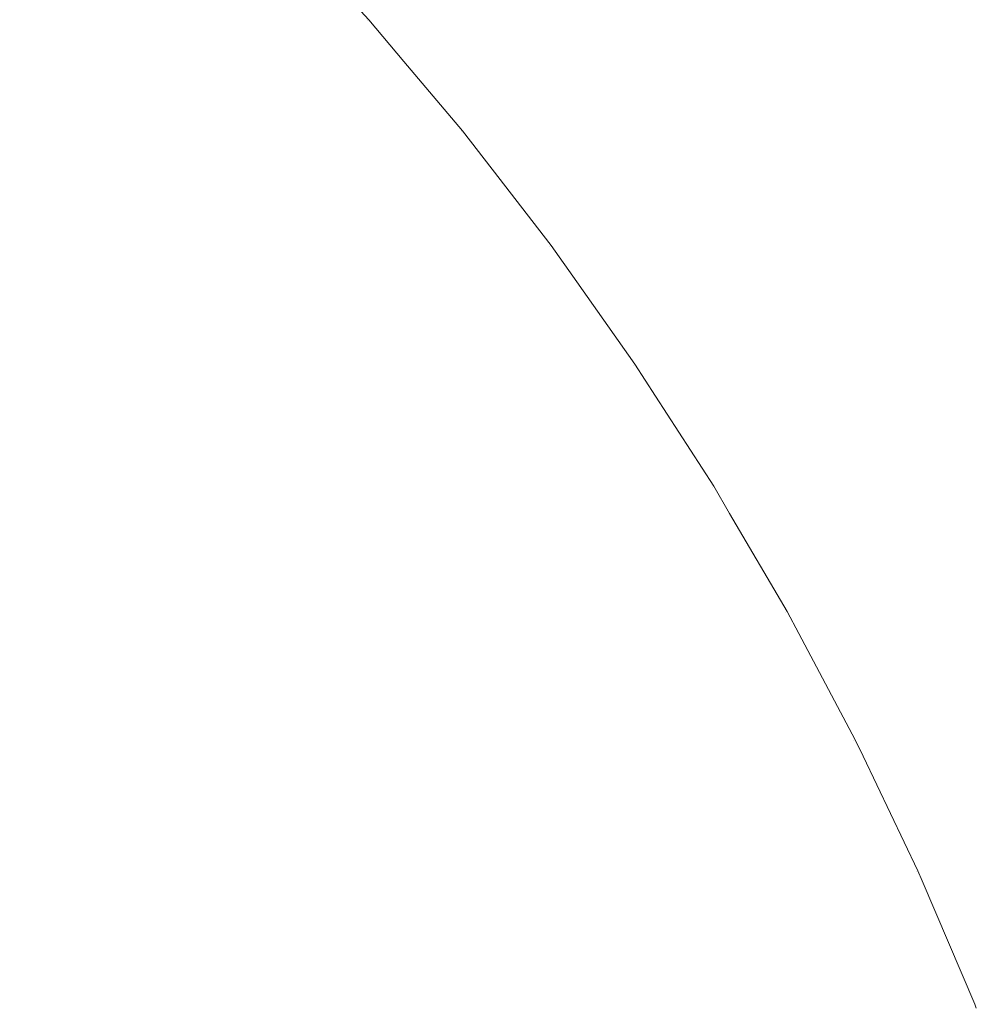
# Model space of a CAD drawing. Header units: centimetres. Extents: x -26 to 27.3, y -23.4 to -21.6.
# Tile 203 of 206: x 27.2742 to 27.3022, y -21.6226 to -21.5938. Entities that reach past the tile are written whole.
import ezdxf

# ---------------------------------------------------------------- set-up
doc = ezdxf.new("R2010")
doc.units = ezdxf.units.CM
doc.header["$LTSCALE"] = 2.54
doc.layers.add('Lucido design-1', color=7, linetype='Continuous')

# ---------------------------------------------------------------- blocks, each defined once
blk = doc.blocks.new('Gruppo-4-1')
at = {"color": 7, "linetype": 'Continuous', "lineweight": 9}
for points, invisible_edges in [([(27.274988, -21.591405, -9.450335), (27.277836, -21.594253, -9.450335), (27.278729, -21.593396, -9.45432), (27.275845, -21.590512, -9.45432)], 15), ([(27.275627, -21.590739, -10.110736), (27.278502, -21.593614, -10.110736), (27.277588, -21.59449, -10.114657), (27.274751, -21.591653, -10.114657)], 15), ([(27.281288, -21.590944, -10.090484), (27.284149, -21.594059, -10.090484), (27.283821, -21.594348, -10.094598), (27.280973, -21.591246, -10.094598)], 15), ([(27.281082, -21.591142, -9.470635), (27.283935, -21.594248, -9.470635), (27.284224, -21.593993, -9.474771), (27.28136, -21.590875, -9.474771)], 15), ([(27.28148, -21.59076, -10.086352), (27.284349, -21.593883, -10.086352), (27.284149, -21.594059, -10.090484), (27.281288, -21.590944, -10.090484)], 15), ([(27.28136, -21.590875, -9.474771), (27.284224, -21.593993, -9.474771), (27.284385, -21.593852, -9.478917), (27.281514, -21.590727, -9.478917)], 15), ([(27.282746, -21.591997, -10.081992), (27.28442, -21.593821, -10.081992), (27.284349, -21.593883, -10.086352), (27.28148, -21.59076, -10.086352)], 14), ([(27.281514, -21.590727, -9.478917), (27.284385, -21.593852, -9.478917), (27.28442, -21.593821, -9.481992), (27.282746, -21.591997, -9.481992)], 11), ([(27.280973, -21.591246, -10.094598), (27.283821, -21.594348, -10.094598), (27.283367, -21.594748, -10.098688), (27.280535, -21.591665, -10.098688)], 15), ([(27.280679, -21.591528, -9.466514), (27.283516, -21.594617, -9.466514), (27.283935, -21.594248, -9.470635), (27.281082, -21.591142, -9.470635)], 15), ([(27.274016, -21.592419, -9.446402), (27.276822, -21.595225, -9.446402), (27.277836, -21.594253, -9.450335), (27.274988, -21.591405, -9.450335)], 15), ([(27.280152, -21.592033, -9.462417), (27.282968, -21.595099, -9.462417), (27.283516, -21.594617, -9.466514), (27.280679, -21.591528, -9.466514)], 15), ([(27.274751, -21.591653, -10.114657), (27.277588, -21.59449, -10.114657), (27.27656, -21.595475, -10.118519), (27.273766, -21.592681, -10.118519)], 15), ([(27.280535, -21.591665, -10.098688), (27.283367, -21.594748, -10.098688), (27.282786, -21.595259, -10.102745), (27.279977, -21.592201, -10.102745)], 15), ([(27.279502, -21.592656, -9.45835), (27.282292, -21.595693, -9.45835), (27.282968, -21.595099, -9.462417), (27.280152, -21.592033, -9.462417)], 15), ([(27.279977, -21.592201, -10.102745), (27.282786, -21.595259, -10.102745), (27.282081, -21.59588, -10.106763), (27.279298, -21.592851, -10.106763)], 15), ([(27.273766, -21.592681, -10.118519), (27.27656, -21.595475, -10.118519), (27.275419, -21.596569, -10.122315), (27.272672, -21.593822, -10.122315)], 15), ([(27.272931, -21.593552, -9.442527), (27.275689, -21.59631, -9.442527), (27.276822, -21.595225, -9.446402), (27.274016, -21.592419, -9.446402)], 15), ([(27.278729, -21.593396, -9.45432), (27.281489, -21.5964, -9.45432), (27.282292, -21.595693, -9.45835), (27.279502, -21.592656, -9.45835)], 15), ([(27.279298, -21.592851, -10.106763), (27.282081, -21.59588, -10.106763), (27.281252, -21.596609, -10.110736), (27.278502, -21.593614, -10.110736)], 15), ([(27.271732, -21.594802, -9.438717), (27.274439, -21.597509, -9.438717), (27.275689, -21.59631, -9.442527), (27.272931, -21.593552, -9.442527)], 15), ([(27.277836, -21.594253, -9.450335), (27.28056, -21.597218, -9.450335), (27.281489, -21.5964, -9.45432), (27.278729, -21.593396, -9.45432)], 15), ([(27.272672, -21.593822, -10.122315), (27.275419, -21.596569, -10.122315), (27.274167, -21.597769, -10.126041), (27.271472, -21.595074, -10.126041)], 15), ([(27.278502, -21.593614, -10.110736), (27.281252, -21.596609, -10.110736), (27.280302, -21.597445, -10.114657), (27.277588, -21.59449, -10.114657)], 15), ([(27.284349, -21.593883, -10.086352), (27.28442, -21.593821, -10.081992), (27.285449, -21.595041, -10.081992)], 9), ([(27.285449, -21.595041, -9.481992), (27.28442, -21.593821, -9.481992), (27.284385, -21.593852, -9.478917)], 10), ([(27.28442, -21.593821, -9.481992), (27.285449, -21.595041, -9.481992), (27.285449, -21.595041, -10.081992), (27.28442, -21.593821, -10.081992)], 10), ([(27.284149, -21.594059, -10.090484), (27.286876, -21.597293, -10.090484), (27.286536, -21.597567, -10.094598), (27.283821, -21.594348, -10.094598)], 15), ([(27.283935, -21.594248, -9.470635), (27.286653, -21.597472, -9.470635), (27.286954, -21.59723, -9.474771), (27.284224, -21.593993, -9.474771)], 15), ([(27.284349, -21.593883, -10.086352), (27.287083, -21.597126, -10.086352), (27.286876, -21.597293, -10.090484), (27.284149, -21.594059, -10.090484)], 15), ([(27.284224, -21.593993, -9.474771), (27.286954, -21.59723, -9.474771), (27.28712, -21.597096, -9.478917), (27.284385, -21.593852, -9.478917)], 15), ([(27.285449, -21.595041, -10.081992), (27.287157, -21.597066, -10.081992), (27.287083, -21.597126, -10.086352), (27.284349, -21.593883, -10.086352)], 14), ([(27.284385, -21.593852, -9.478917), (27.28712, -21.597096, -9.478917), (27.287157, -21.597066, -9.481992), (27.285449, -21.595041, -9.481992)], 11), ([(27.276822, -21.595225, -9.446402), (27.279505, -21.598146, -9.446402), (27.28056, -21.597218, -9.450335), (27.277836, -21.594253, -9.450335)], 15), ([(27.283821, -21.594348, -10.094598), (27.286536, -21.597567, -10.094598), (27.286065, -21.597948, -10.098688), (27.283367, -21.594748, -10.098688)], 15), ([(27.283516, -21.594617, -9.466514), (27.286219, -21.597823, -9.466514), (27.286653, -21.597472, -9.470635), (27.283935, -21.594248, -9.470635)], 15), ([(27.277588, -21.59449, -10.114657), (27.280302, -21.597445, -10.114657), (27.279233, -21.598386, -10.118519), (27.27656, -21.595475, -10.118519)], 15), ([(27.282968, -21.595099, -9.462417), (27.285651, -21.598281, -9.462417), (27.286219, -21.597823, -9.466514), (27.283516, -21.594617, -9.466514)], 15), ([(27.270424, -21.596168, -9.43498), (27.273073, -21.598817, -9.43498), (27.274439, -21.597509, -9.438717), (27.271732, -21.594802, -9.438717)], 15), ([(27.283367, -21.594748, -10.098688), (27.286065, -21.597948, -10.098688), (27.285463, -21.598434, -10.102745), (27.282786, -21.595259, -10.102745)], 15), ([(27.275689, -21.59631, -9.442527), (27.278327, -21.599183, -9.442527), (27.279505, -21.598146, -9.446402), (27.276822, -21.595225, -9.446402)], 15), ([(27.282786, -21.595259, -10.102745), (27.285463, -21.598434, -10.102745), (27.284732, -21.599024, -10.106763), (27.282081, -21.59588, -10.106763)], 15), ([(27.282292, -21.595693, -9.45835), (27.284951, -21.598847, -9.45835), (27.285651, -21.598281, -9.462417), (27.282968, -21.595099, -9.462417)], 15), ([(27.287157, -21.597066, -10.081992), (27.285449, -21.595041, -10.081992), (27.285449, -21.595041, -9.481992), (27.287157, -21.597066, -9.481992)], 10), ([(27.27656, -21.595475, -10.118519), (27.279233, -21.598386, -10.118519), (27.278047, -21.59943, -10.122315), (27.275419, -21.596569, -10.122315)], 15), ([(27.281489, -21.5964, -9.45432), (27.284118, -21.599519, -9.45432), (27.284951, -21.598847, -9.45835), (27.282292, -21.595693, -9.45835)], 15), ([(27.282081, -21.59588, -10.106763), (27.284732, -21.599024, -10.106763), (27.283873, -21.599717, -10.110736), (27.281252, -21.596609, -10.110736)], 15), ([(27.274439, -21.597509, -9.438717), (27.277027, -21.600327, -9.438717), (27.278327, -21.599183, -9.442527), (27.275689, -21.59631, -9.442527)], 15), ([(27.28056, -21.597218, -9.450335), (27.283155, -21.600297, -9.450335), (27.284118, -21.599519, -9.45432), (27.281489, -21.5964, -9.45432)], 15), ([(27.275419, -21.596569, -10.122315), (27.278047, -21.59943, -10.122315), (27.276745, -21.600575, -10.126041), (27.274167, -21.597769, -10.126041)], 15), ([(27.281252, -21.596609, -10.110736), (27.283873, -21.599717, -10.110736), (27.282889, -21.600512, -10.114657), (27.280302, -21.597445, -10.114657)], 15), ([(27.279505, -21.598146, -9.446402), (27.282062, -21.601179, -9.446402), (27.283155, -21.600297, -9.450335), (27.28056, -21.597218, -9.450335)], 15), ([(27.286876, -21.597293, -10.090484), (27.289462, -21.600639, -10.090484), (27.289111, -21.600899, -10.094598), (27.286536, -21.597567, -10.094598)], 15), ([(27.286653, -21.597472, -9.470635), (27.289233, -21.600809, -9.470635), (27.289543, -21.60058, -9.474771), (27.286954, -21.59723, -9.474771)], 15), ([(27.287083, -21.597126, -10.086352), (27.289676, -21.600481, -10.086352), (27.289462, -21.600639, -10.090484), (27.286876, -21.597293, -10.090484)], 15), ([(27.286954, -21.59723, -9.474771), (27.289543, -21.60058, -9.474771), (27.289715, -21.600453, -9.478917), (27.28712, -21.597096, -9.478917)], 15), ([(27.287083, -21.597126, -10.086352), (27.287157, -21.597066, -10.081992), (27.288024, -21.598188, -10.081992)], 9), ([(27.288024, -21.598188, -10.081992), (27.289753, -21.600425, -10.081992), (27.289676, -21.600481, -10.086352), (27.287083, -21.597126, -10.086352)], 14), ([(27.288024, -21.598188, -9.481992), (27.287157, -21.597066, -9.481992), (27.28712, -21.597096, -9.478917)], 10), ([(27.28712, -21.597096, -9.478917), (27.289715, -21.600453, -9.478917), (27.289753, -21.600425, -9.481992), (27.288024, -21.598188, -9.481992)], 11), ([(27.287157, -21.597066, -9.481992), (27.288024, -21.598188, -9.481992), (27.288024, -21.598188, -10.081992), (27.287157, -21.597066, -10.081992)], 10), ([(27.273073, -21.598817, -9.43498), (27.275608, -21.601577, -9.43498), (27.277027, -21.600327, -9.438717), (27.274439, -21.597509, -9.438717)], 15), ([(27.280302, -21.597445, -10.114657), (27.282889, -21.600512, -10.114657), (27.28178, -21.601407, -10.118519), (27.279233, -21.598386, -10.118519)], 15), ([(27.286536, -21.597567, -10.094598), (27.289111, -21.600899, -10.094598), (27.288624, -21.601259, -10.098688), (27.286065, -21.597948, -10.098688)], 15), ([(27.286219, -21.597823, -9.466514), (27.288784, -21.601141, -9.466514), (27.289233, -21.600809, -9.470635), (27.286653, -21.597472, -9.470635)], 15), ([(27.274167, -21.597769, -10.126041), (27.276745, -21.600575, -10.126041), (27.275331, -21.60182, -10.129688), (27.272807, -21.599072, -10.129688)], 15), ([(27.285651, -21.598281, -9.462417), (27.288197, -21.601575, -9.462417), (27.288784, -21.601141, -9.466514), (27.286219, -21.597823, -9.466514)], 15), ([(27.278327, -21.599183, -9.442527), (27.280841, -21.602165, -9.442527), (27.282062, -21.601179, -9.446402), (27.279505, -21.598146, -9.446402)], 15), ([(27.286065, -21.597948, -10.098688), (27.288624, -21.601259, -10.098688), (27.288002, -21.601719, -10.102745), (27.285463, -21.598434, -10.102745)], 15), ([(27.279233, -21.598386, -10.118519), (27.28178, -21.601407, -10.118519), (27.280551, -21.6024, -10.122315), (27.278047, -21.59943, -10.122315)], 15), ([(27.285463, -21.598434, -10.102745), (27.288002, -21.601719, -10.102745), (27.287247, -21.602278, -10.106763), (27.284732, -21.599024, -10.106763)], 15), ([(27.284951, -21.598847, -9.45835), (27.287473, -21.60211, -9.45835), (27.288197, -21.601575, -9.462417), (27.285651, -21.598281, -9.462417)], 15), ([(27.289753, -21.600425, -10.081992), (27.288024, -21.598188, -10.081992), (27.288024, -21.598188, -9.481992), (27.289753, -21.600425, -9.481992)], 10), ([(27.271595, -21.600234, -9.431322), (27.27407, -21.60293, -9.431322), (27.275608, -21.601577, -9.43498), (27.273073, -21.598817, -9.43498)], 15), ([(27.284732, -21.599024, -10.106763), (27.287247, -21.602278, -10.106763), (27.28636, -21.602934, -10.110736), (27.283873, -21.599717, -10.110736)], 15), ([(27.284118, -21.599519, -9.45432), (27.286613, -21.602747, -9.45432), (27.287473, -21.60211, -9.45835), (27.284951, -21.598847, -9.45835)], 15), ([(27.272807, -21.599072, -10.129688), (27.275331, -21.60182, -10.129688), (27.273807, -21.603161, -10.133253), (27.271342, -21.600477, -10.133253)], 15), ([(27.277027, -21.600327, -9.438717), (27.279494, -21.603253, -9.438717), (27.280841, -21.602165, -9.442527), (27.278327, -21.599183, -9.442527)], 15), ([(27.278047, -21.59943, -10.122315), (27.280551, -21.6024, -10.122315), (27.279202, -21.603489, -10.126041), (27.276745, -21.600575, -10.126041)], 15), ([(27.283155, -21.600297, -9.450335), (27.285618, -21.603483, -9.450335), (27.286613, -21.602747, -9.45432), (27.284118, -21.599519, -9.45432)], 15), ([(27.283873, -21.599717, -10.110736), (27.28636, -21.602934, -10.110736), (27.285342, -21.603687, -10.114657), (27.282889, -21.600512, -10.114657)], 15), ([(27.275608, -21.601577, -9.43498), (27.278023, -21.604441, -9.43498), (27.279494, -21.603253, -9.438717), (27.277027, -21.600327, -9.438717)], 15), ([(27.282062, -21.601179, -9.446402), (27.284488, -21.604318, -9.446402), (27.285618, -21.603483, -9.450335), (27.283155, -21.600297, -9.450335)], 15), ([(27.289543, -21.60058, -9.474771), (27.291988, -21.604037, -9.474771), (27.292165, -21.603917, -9.478917), (27.289715, -21.600453, -9.478917)], 15), ([(27.289676, -21.600481, -10.086352), (27.289753, -21.600425, -10.081992), (27.290502, -21.601484, -10.081992)], 9), ([(27.290502, -21.601484, -9.481992), (27.289753, -21.600425, -9.481992), (27.289715, -21.600453, -9.478917)], 10), ([(27.289715, -21.600453, -9.478917), (27.292165, -21.603917, -9.478917), (27.292204, -21.603891, -9.481992), (27.290502, -21.601484, -9.481992)], 11), ([(27.289753, -21.600425, -9.481992), (27.290502, -21.601484, -9.481992), (27.290502, -21.601484, -10.081992), (27.289753, -21.600425, -10.081992)], 10), ([(27.276745, -21.600575, -10.126041), (27.279202, -21.603489, -10.126041), (27.277736, -21.604672, -10.129688), (27.275331, -21.60182, -10.129688)], 15), ([(27.282889, -21.600512, -10.114657), (27.285342, -21.603687, -10.114657), (27.284197, -21.604534, -10.118519), (27.28178, -21.601407, -10.118519)], 15), ([(27.289462, -21.600639, -10.090484), (27.291905, -21.604093, -10.090484), (27.291543, -21.604337, -10.094598), (27.289111, -21.600899, -10.094598)], 15), ([(27.289233, -21.600809, -9.470635), (27.291668, -21.604253, -9.470635), (27.291988, -21.604037, -9.474771), (27.289543, -21.60058, -9.474771)], 15), ([(27.289676, -21.600481, -10.086352), (27.292125, -21.603944, -10.086352), (27.291905, -21.604093, -10.090484), (27.289462, -21.600639, -10.090484)], 15), ([(27.290502, -21.601484, -10.081992), (27.292204, -21.603891, -10.081992), (27.292125, -21.603944, -10.086352), (27.289676, -21.600481, -10.086352)], 14), ([(27.289111, -21.600899, -10.094598), (27.291543, -21.604337, -10.094598), (27.291041, -21.604677, -10.098688), (27.288624, -21.601259, -10.098688)], 15), ([(27.288784, -21.601141, -9.466514), (27.291206, -21.604565, -9.466514), (27.291668, -21.604253, -9.470635), (27.289233, -21.600809, -9.470635)], 15), ([(27.280841, -21.602165, -9.442527), (27.283227, -21.605251, -9.442527), (27.284488, -21.604318, -9.446402), (27.282062, -21.601179, -9.446402)], 15), ([(27.288624, -21.601259, -10.098688), (27.291041, -21.604677, -10.098688), (27.2904, -21.60511, -10.102745), (27.288002, -21.601719, -10.102745)], 15), ([(27.288197, -21.601575, -9.462417), (27.290601, -21.604974, -9.462417), (27.291206, -21.604565, -9.466514), (27.288784, -21.601141, -9.466514)], 15), ([(27.27407, -21.60293, -9.431322), (27.276429, -21.605728, -9.431322), (27.278023, -21.604441, -9.43498), (27.275608, -21.601577, -9.43498)], 15), ([(27.28178, -21.601407, -10.118519), (27.284197, -21.604534, -10.118519), (27.282926, -21.605473, -10.122315), (27.280551, -21.6024, -10.122315)], 15), ([(27.287473, -21.60211, -9.45835), (27.289855, -21.605478, -9.45835), (27.290601, -21.604974, -9.462417), (27.288197, -21.601575, -9.462417)], 15), ([(27.292204, -21.603891, -10.081992), (27.290502, -21.601484, -10.081992), (27.290502, -21.601484, -9.481992), (27.292204, -21.603891, -9.481992)], 10), ([(27.275331, -21.60182, -10.129688), (27.277736, -21.604672, -10.129688), (27.276157, -21.605948, -10.133253), (27.273807, -21.603161, -10.133253)], 15), ([(27.288002, -21.601719, -10.102745), (27.2904, -21.60511, -10.102745), (27.289622, -21.605636, -10.106763), (27.287247, -21.602278, -10.106763)], 15), ([(27.279494, -21.603253, -9.438717), (27.281835, -21.606281, -9.438717), (27.283227, -21.605251, -9.442527), (27.280841, -21.602165, -9.442527)], 15), ([(27.286613, -21.602747, -9.45432), (27.288969, -21.606077, -9.45432), (27.289855, -21.605478, -9.45835), (27.287473, -21.60211, -9.45835)], 15), ([(27.280551, -21.6024, -10.122315), (27.282926, -21.605473, -10.122315), (27.281532, -21.606504, -10.126041), (27.279202, -21.603489, -10.126041)], 15), ([(27.287247, -21.602278, -10.106763), (27.289622, -21.605636, -10.106763), (27.288707, -21.606254, -10.110736), (27.28636, -21.602934, -10.110736)], 15), ([(27.285618, -21.603483, -9.450335), (27.287943, -21.60677, -9.450335), (27.288969, -21.606077, -9.45432), (27.286613, -21.602747, -9.45432)], 15), ([(27.272418, -21.604384, -9.42775), (27.274716, -21.607111, -9.42775), (27.276429, -21.605728, -9.431322), (27.27407, -21.60293, -9.431322)], 15), ([(27.28636, -21.602934, -10.110736), (27.288707, -21.606254, -10.110736), (27.287659, -21.606962, -10.114657), (27.285342, -21.603687, -10.114657)], 15), ([(27.273807, -21.603161, -10.133253), (27.276157, -21.605948, -10.133253), (27.274467, -21.607312, -10.136728), (27.272177, -21.604596, -10.136728)], 15), ([(27.278023, -21.604441, -9.43498), (27.280314, -21.607405, -9.43498), (27.281835, -21.606281, -9.438717), (27.279494, -21.603253, -9.438717)], 15), ([(27.279202, -21.603489, -10.126041), (27.281532, -21.606504, -10.126041), (27.280018, -21.607624, -10.129688), (27.277736, -21.604672, -10.129688)], 15), ([(27.284488, -21.604318, -9.446402), (27.286779, -21.607557, -9.446402), (27.287943, -21.60677, -9.450335), (27.285618, -21.603483, -9.450335)], 15), ([(27.285342, -21.603687, -10.114657), (27.287659, -21.606962, -10.114657), (27.286479, -21.60776, -10.118519), (27.284197, -21.604534, -10.118519)], 15), ([(27.291988, -21.604037, -9.474771), (27.294284, -21.607594, -9.474771), (27.294466, -21.607482, -9.478917), (27.292165, -21.603917, -9.478917)], 15), ([(27.292125, -21.603944, -10.086352), (27.292204, -21.603891, -10.081992), (27.292806, -21.604824, -10.081992)], 9), ([(27.292806, -21.604824, -9.481992), (27.292204, -21.603891, -9.481992), (27.292165, -21.603917, -9.478917)], 10), ([(27.292165, -21.603917, -9.478917), (27.294466, -21.607482, -9.478917), (27.294506, -21.607457, -9.481992), (27.292806, -21.604824, -9.481992)], 11), ([(27.292204, -21.603891, -9.481992), (27.292806, -21.604824, -9.481992), (27.292806, -21.604824, -10.081992), (27.292204, -21.603891, -10.081992)], 10), ([(27.291905, -21.604093, -10.090484), (27.294198, -21.607647, -10.090484), (27.293827, -21.607876, -10.094598), (27.291543, -21.604337, -10.094598)], 15), ([(27.291668, -21.604253, -9.470635), (27.293955, -21.607796, -9.470635), (27.294284, -21.607594, -9.474771), (27.291988, -21.604037, -9.474771)], 15), ([(27.292125, -21.603944, -10.086352), (27.294425, -21.607507, -10.086352), (27.294198, -21.607647, -10.090484), (27.291905, -21.604093, -10.090484)], 15), ([(27.292806, -21.604824, -10.081992), (27.294506, -21.607457, -10.081992), (27.294425, -21.607507, -10.086352), (27.292125, -21.603944, -10.086352)], 14), ([(27.270652, -21.605938, -9.424269), (27.272886, -21.608588, -9.424269), (27.274716, -21.607111, -9.42775), (27.272418, -21.604384, -9.42775)], 15), ([(27.276429, -21.605728, -9.431322), (27.278668, -21.608623, -9.431322), (27.280314, -21.607405, -9.43498), (27.278023, -21.604441, -9.43498)], 15), ([(27.283227, -21.605251, -9.442527), (27.285479, -21.608436, -9.442527), (27.286779, -21.607557, -9.446402), (27.284488, -21.604318, -9.446402)], 15), ([(27.291543, -21.604337, -10.094598), (27.293827, -21.607876, -10.094598), (27.293311, -21.608193, -10.098688), (27.291041, -21.604677, -10.098688)], 15), ([(27.291206, -21.604565, -9.466514), (27.29348, -21.608089, -9.466514), (27.293955, -21.607796, -9.470635), (27.291668, -21.604253, -9.470635)], 15), ([(27.272177, -21.604596, -10.136728), (27.274467, -21.607312, -10.136728), (27.272669, -21.608764, -10.140108), (27.270442, -21.606123, -10.140108)], 15), ([(27.277736, -21.604672, -10.129688), (27.280018, -21.607624, -10.129688), (27.278386, -21.608832, -10.133253), (27.276157, -21.605948, -10.133253)], 15), ([(27.284197, -21.604534, -10.118519), (27.286479, -21.60776, -10.118519), (27.28517, -21.608645, -10.122315), (27.282926, -21.605473, -10.122315)], 15), ([(27.291041, -21.604677, -10.098688), (27.293311, -21.608193, -10.098688), (27.292652, -21.608599, -10.102745), (27.2904, -21.60511, -10.102745)], 15), ([(27.290601, -21.604974, -9.462417), (27.292859, -21.608472, -9.462417), (27.29348, -21.608089, -9.466514), (27.291206, -21.604565, -9.466514)], 15), ([(27.289855, -21.605478, -9.45835), (27.292092, -21.608944, -9.45835), (27.292859, -21.608472, -9.462417), (27.290601, -21.604974, -9.462417)], 15), ([(27.294506, -21.607457, -10.081992), (27.292806, -21.604824, -10.081992), (27.292806, -21.604824, -9.481992), (27.294506, -21.607457, -9.481992)], 10), ([(27.281835, -21.606281, -9.438717), (27.284045, -21.609405, -9.438717), (27.285479, -21.608436, -9.442527), (27.283227, -21.605251, -9.442527)], 15), ([(27.2904, -21.60511, -10.102745), (27.292652, -21.608599, -10.102745), (27.291852, -21.609091, -10.106763), (27.289622, -21.605636, -10.106763)], 15), ([(27.282926, -21.605473, -10.122315), (27.28517, -21.608645, -10.122315), (27.283733, -21.609616, -10.126041), (27.281532, -21.606504, -10.126041)], 15), ([(27.289622, -21.605636, -10.106763), (27.291852, -21.609091, -10.106763), (27.290912, -21.60967, -10.110736), (27.288707, -21.606254, -10.110736)], 15), ([(27.288969, -21.606077, -9.45432), (27.291181, -21.609505, -9.45432), (27.292092, -21.608944, -9.45835), (27.289855, -21.605478, -9.45835)], 15), ([(27.274716, -21.607111, -9.42775), (27.276897, -21.609932, -9.42775), (27.278668, -21.608623, -9.431322), (27.276429, -21.605728, -9.431322)], 15), ([(27.276157, -21.605948, -10.133253), (27.278386, -21.608832, -10.133253), (27.276639, -21.610123, -10.136728), (27.274467, -21.607312, -10.136728)], 15), ([(27.287943, -21.60677, -9.450335), (27.290127, -21.610154, -9.450335), (27.291181, -21.609505, -9.45432), (27.288969, -21.606077, -9.45432)], 15), ([(27.281532, -21.606504, -10.126041), (27.283733, -21.609616, -10.126041), (27.282172, -21.610671, -10.129688), (27.280018, -21.607624, -10.129688)], 15), ([(27.280314, -21.607405, -9.43498), (27.282478, -21.610464, -9.43498), (27.284045, -21.609405, -9.438717), (27.281835, -21.606281, -9.438717)], 15), ([(27.288707, -21.606254, -10.110736), (27.290912, -21.60967, -10.110736), (27.289835, -21.610333, -10.114657), (27.287659, -21.606962, -10.114657)], 15), ([(27.286779, -21.607557, -9.446402), (27.28893, -21.61089, -9.446402), (27.290127, -21.610154, -9.450335), (27.287943, -21.60677, -9.450335)], 15), ([(27.287659, -21.606962, -10.114657), (27.289835, -21.610333, -10.114657), (27.288622, -21.61108, -10.118519), (27.286479, -21.60776, -10.118519)], 15), ([(27.274467, -21.607312, -10.136728), (27.276639, -21.610123, -10.136728), (27.274781, -21.611497, -10.140108), (27.272669, -21.608764, -10.140108)], 15), ([(27.272886, -21.608588, -9.424269), (27.275006, -21.611331, -9.424269), (27.276897, -21.609932, -9.42775), (27.274716, -21.607111, -9.42775)], 15), ([(27.280018, -21.607624, -10.129688), (27.282172, -21.610671, -10.129688), (27.280491, -21.611807, -10.133253), (27.278386, -21.608832, -10.133253)], 15), ([(27.278668, -21.608623, -9.431322), (27.280781, -21.611611, -9.431322), (27.282478, -21.610464, -9.43498), (27.280314, -21.607405, -9.43498)], 15), ([(27.285479, -21.608436, -9.442527), (27.287594, -21.611713, -9.442527), (27.28893, -21.61089, -9.446402), (27.286779, -21.607557, -9.446402)], 15), ([(27.294198, -21.607647, -10.090484), (27.296339, -21.611295, -10.090484), (27.295958, -21.611508, -10.094598), (27.293827, -21.607876, -10.094598)], 15), ([(27.293955, -21.607796, -9.470635), (27.29609, -21.611434, -9.470635), (27.296427, -21.611246, -9.474771), (27.294284, -21.607594, -9.474771)], 15), ([(27.294425, -21.607507, -10.086352), (27.296571, -21.611165, -10.086352), (27.296339, -21.611295, -10.090484), (27.294198, -21.607647, -10.090484)], 15), ([(27.294284, -21.607594, -9.474771), (27.296427, -21.611246, -9.474771), (27.296613, -21.611142, -9.478917), (27.294466, -21.607482, -9.478917)], 15), ([(27.294425, -21.607507, -10.086352), (27.294506, -21.607457, -10.081992), (27.294972, -21.608251, -10.081992)], 9), ([(27.294972, -21.608251, -10.081992), (27.296654, -21.611119, -10.081992), (27.296571, -21.611165, -10.086352), (27.294425, -21.607507, -10.086352)], 14), ([(27.294972, -21.608251, -9.481992), (27.294506, -21.607457, -9.481992), (27.294466, -21.607482, -9.478917)], 10), ([(27.294466, -21.607482, -9.478917), (27.296613, -21.611142, -9.478917), (27.296654, -21.611119, -9.481992), (27.294972, -21.608251, -9.481992)], 11), ([(27.294506, -21.607457, -9.481992), (27.294972, -21.608251, -9.481992), (27.294972, -21.608251, -10.081992), (27.294506, -21.607457, -10.081992)], 10), ([(27.286479, -21.60776, -10.118519), (27.288622, -21.61108, -10.118519), (27.287276, -21.611909, -10.122315), (27.28517, -21.608645, -10.122315)], 15), ([(27.293827, -21.607876, -10.094598), (27.295958, -21.611508, -10.094598), (27.295429, -21.611803, -10.098688), (27.293311, -21.608193, -10.098688)], 15), ([(27.29348, -21.608089, -9.466514), (27.295602, -21.611706, -9.466514), (27.29609, -21.611434, -9.470635), (27.293955, -21.607796, -9.470635)], 15), ([(27.293311, -21.608193, -10.098688), (27.295429, -21.611803, -10.098688), (27.294754, -21.61218, -10.102745), (27.292652, -21.608599, -10.102745)], 15), ([(27.292859, -21.608472, -9.462417), (27.294965, -21.612062, -9.462417), (27.295602, -21.611706, -9.466514), (27.29348, -21.608089, -9.466514)], 15), ([(27.284045, -21.609405, -9.438717), (27.28612, -21.612621, -9.438717), (27.287594, -21.611713, -9.442527), (27.285479, -21.608436, -9.442527)], 15), ([(27.292092, -21.608944, -9.45835), (27.294179, -21.612501, -9.45835), (27.294965, -21.612062, -9.462417), (27.292859, -21.608472, -9.462417)], 15), ([(27.296654, -21.611119, -10.081992), (27.294972, -21.608251, -10.081992), (27.294972, -21.608251, -9.481992), (27.296654, -21.611119, -9.481992)], 10), ([(27.272669, -21.608764, -10.140108), (27.274781, -21.611497, -10.140108), (27.272816, -21.612951, -10.143387), (27.270767, -21.6103, -10.143387)], 15), ([(27.270942, -21.610158, -9.420888), (27.272997, -21.612817, -9.420888), (27.275006, -21.611331, -9.424269), (27.272886, -21.608588, -9.424269)], 15), ([(27.276897, -21.609932, -9.42775), (27.278957, -21.612844, -9.42775), (27.280781, -21.611611, -9.431322), (27.278668, -21.608623, -9.431322)], 15), ([(27.28517, -21.608645, -10.122315), (27.287276, -21.611909, -10.122315), (27.2858, -21.612818, -10.126041), (27.283733, -21.609616, -10.126041)], 15), ([(27.292652, -21.608599, -10.102745), (27.294754, -21.61218, -10.102745), (27.293933, -21.612639, -10.106763), (27.291852, -21.609091, -10.106763)], 15), ([(27.278386, -21.608832, -10.133253), (27.280491, -21.611807, -10.133253), (27.278691, -21.613024, -10.136728), (27.276639, -21.610123, -10.136728)], 15), ([(27.291852, -21.609091, -10.106763), (27.293933, -21.612639, -10.106763), (27.29297, -21.613177, -10.110736), (27.290912, -21.60967, -10.110736)], 15), ([(27.291181, -21.609505, -9.45432), (27.293245, -21.613023, -9.45432), (27.294179, -21.612501, -9.45835), (27.292092, -21.608944, -9.45835)], 15), ([(27.283733, -21.609616, -10.126041), (27.2858, -21.612818, -10.126041), (27.284196, -21.613806, -10.129688), (27.282172, -21.610671, -10.129688)], 15), ([(27.282478, -21.610464, -9.43498), (27.284509, -21.613612, -9.43498), (27.28612, -21.612621, -9.438717), (27.284045, -21.609405, -9.438717)], 15), ([(27.290912, -21.60967, -10.110736), (27.29297, -21.613177, -10.110736), (27.291865, -21.613794, -10.114657), (27.289835, -21.610333, -10.114657)], 15), ([(27.290127, -21.610154, -9.450335), (27.292165, -21.613627, -9.450335), (27.293245, -21.613023, -9.45432), (27.291181, -21.609505, -9.45432)], 15), ([(27.275006, -21.611331, -9.424269), (27.277008, -21.614161, -9.424269), (27.278957, -21.612844, -9.42775), (27.276897, -21.609932, -9.42775)], 15), ([(27.276639, -21.610123, -10.136728), (27.278691, -21.613024, -10.136728), (27.276776, -21.614318, -10.140108), (27.274781, -21.611497, -10.140108)], 15), ([(27.28893, -21.61089, -9.446402), (27.290938, -21.614312, -9.446402), (27.292165, -21.613627, -9.450335), (27.290127, -21.610154, -9.450335)], 15), ([(27.280781, -21.611611, -9.431322), (27.282765, -21.614686, -9.431322), (27.284509, -21.613612, -9.43498), (27.282478, -21.610464, -9.43498)], 15), ([(27.289835, -21.610333, -10.114657), (27.291865, -21.613794, -10.114657), (27.290622, -21.614488, -10.118519), (27.288622, -21.61108, -10.118519)], 15), ([(27.282172, -21.610671, -10.129688), (27.284196, -21.613806, -10.129688), (27.282467, -21.61487, -10.133253), (27.280491, -21.611807, -10.133253)], 15), ([(27.288622, -21.61108, -10.118519), (27.290622, -21.614488, -10.118519), (27.289242, -21.615259, -10.122315), (27.287276, -21.611909, -10.122315)], 15), ([(27.287594, -21.611713, -9.442527), (27.289568, -21.615077, -9.442527), (27.290938, -21.614312, -9.446402), (27.28893, -21.61089, -9.446402)], 15), ([(27.296571, -21.611165, -10.086352), (27.296654, -21.611119, -10.081992), (27.296995, -21.61176, -10.081992)], 9), ([(27.296995, -21.61176, -9.481992), (27.296654, -21.611119, -9.481992), (27.296613, -21.611142, -9.478917)], 10), ([(27.296654, -21.611119, -9.481992), (27.296995, -21.61176, -9.481992), (27.296995, -21.61176, -10.081992), (27.296654, -21.611119, -10.081992)], 10), ([(27.272997, -21.612817, -9.420888), (27.274938, -21.61556, -9.420888), (27.277008, -21.614161, -9.424269), (27.275006, -21.611331, -9.424269)], 15), ([(27.296339, -21.611295, -10.090484), (27.298323, -21.61503, -10.090484), (27.297933, -21.615227, -10.094598), (27.295958, -21.611508, -10.094598)], 15), ([(27.29609, -21.611434, -9.470635), (27.298068, -21.615159, -9.470635), (27.298413, -21.614985, -9.474771), (27.296427, -21.611246, -9.474771)], 15), ([(27.296571, -21.611165, -10.086352), (27.298561, -21.61491, -10.086352), (27.298323, -21.61503, -10.090484), (27.296339, -21.611295, -10.090484)], 15), ([(27.296427, -21.611246, -9.474771), (27.298413, -21.614985, -9.474771), (27.298603, -21.614889, -9.478917), (27.296613, -21.611142, -9.478917)], 15), ([(27.296995, -21.61176, -10.081992), (27.298646, -21.614868, -10.081992), (27.298561, -21.61491, -10.086352), (27.296571, -21.611165, -10.086352)], 14), ([(27.296613, -21.611142, -9.478917), (27.298603, -21.614889, -9.478917), (27.298646, -21.614868, -9.481992), (27.296995, -21.61176, -9.481992)], 11), ([(27.274781, -21.611497, -10.140108), (27.276776, -21.614318, -10.140108), (27.274751, -21.615687, -10.143387), (27.272816, -21.612951, -10.143387)], 15), ([(27.278957, -21.612844, -9.42775), (27.280891, -21.615841, -9.42775), (27.282765, -21.614686, -9.431322), (27.280781, -21.611611, -9.431322)], 15), ([(27.295958, -21.611508, -10.094598), (27.297933, -21.615227, -10.094598), (27.297392, -21.6155, -10.098688), (27.295429, -21.611803, -10.098688)], 15), ([(27.295602, -21.611706, -9.466514), (27.29757, -21.61541, -9.466514), (27.298068, -21.615159, -9.470635), (27.29609, -21.611434, -9.470635)], 15), ([(27.280491, -21.611807, -10.133253), (27.282467, -21.61487, -10.133253), (27.280617, -21.616009, -10.136728), (27.278691, -21.613024, -10.136728)], 15), ([(27.287276, -21.611909, -10.122315), (27.289242, -21.615259, -10.122315), (27.287728, -21.616105, -10.126041), (27.2858, -21.612818, -10.126041)], 15), ([(27.28612, -21.612621, -9.438717), (27.288057, -21.615921, -9.438717), (27.289568, -21.615077, -9.442527), (27.287594, -21.611713, -9.442527)], 15), ([(27.295429, -21.611803, -10.098688), (27.297392, -21.6155, -10.098688), (27.296702, -21.615848, -10.102745), (27.294754, -21.61218, -10.102745)], 15), ([(27.294965, -21.612062, -9.462417), (27.296918, -21.615739, -9.462417), (27.29757, -21.61541, -9.466514), (27.295602, -21.611706, -9.466514)], 15), ([(27.298646, -21.614868, -10.081992), (27.296995, -21.61176, -10.081992), (27.296995, -21.61176, -9.481992), (27.298646, -21.614868, -9.481992)], 10), ([(27.294754, -21.61218, -10.102745), (27.296702, -21.615848, -10.102745), (27.295863, -21.616271, -10.106763), (27.293933, -21.612639, -10.106763)], 15), ([(27.294179, -21.612501, -9.45835), (27.296114, -21.616144, -9.45835), (27.296918, -21.615739, -9.462417), (27.294965, -21.612062, -9.462417)], 15), ([(27.293245, -21.613023, -9.45432), (27.295159, -21.616626, -9.45432), (27.296114, -21.616144, -9.45835), (27.294179, -21.612501, -9.45835)], 15), ([(27.270874, -21.614387, -9.417611), (27.272749, -21.617039, -9.417611), (27.274938, -21.61556, -9.420888), (27.272997, -21.612817, -9.420888)], 15), ([(27.277008, -21.614161, -9.424269), (27.278888, -21.617074, -9.424269), (27.280891, -21.615841, -9.42775), (27.278957, -21.612844, -9.42775)], 15), ([(27.2858, -21.612818, -10.126041), (27.287728, -21.616105, -10.126041), (27.286084, -21.617023, -10.129688), (27.284196, -21.613806, -10.129688)], 15), ([(27.284509, -21.613612, -9.43498), (27.286406, -21.616844, -9.43498), (27.288057, -21.615921, -9.438717), (27.28612, -21.612621, -9.438717)], 15), ([(27.293933, -21.612639, -10.106763), (27.295863, -21.616271, -10.106763), (27.294877, -21.616768, -10.110736), (27.29297, -21.613177, -10.110736)], 15), ([(27.272816, -21.612951, -10.143387), (27.274751, -21.615687, -10.143387), (27.272618, -21.617129, -10.146561), (27.270746, -21.614482, -10.146561)], 15), ([(27.278691, -21.613024, -10.136728), (27.280617, -21.616009, -10.136728), (27.27865, -21.61722, -10.140108), (27.276776, -21.614318, -10.140108)], 15), ([(27.292165, -21.613627, -9.450335), (27.294053, -21.617183, -9.450335), (27.295159, -21.616626, -9.45432), (27.293245, -21.613023, -9.45432)], 15), ([(27.29297, -21.613177, -10.110736), (27.294877, -21.616768, -10.110736), (27.293747, -21.617337, -10.114657), (27.291865, -21.613794, -10.114657)], 15), ([(27.282765, -21.614686, -9.431322), (27.284618, -21.617843, -9.431322), (27.286406, -21.616844, -9.43498), (27.284509, -21.613612, -9.43498)], 15), ([(27.290938, -21.614312, -9.446402), (27.292799, -21.617815, -9.446402), (27.294053, -21.617183, -9.450335), (27.292165, -21.613627, -9.450335)], 15), ([(27.284196, -21.613806, -10.129688), (27.286084, -21.617023, -10.129688), (27.284312, -21.618013, -10.133253), (27.282467, -21.61487, -10.133253)], 15), ([(27.291865, -21.613794, -10.114657), (27.293747, -21.617337, -10.114657), (27.292476, -21.617978, -10.118519), (27.290622, -21.614488, -10.118519)], 15), ([(27.274938, -21.61556, -9.420888), (27.27676, -21.618384, -9.420888), (27.278888, -21.617074, -9.424269), (27.277008, -21.614161, -9.424269)], 15), ([(27.276776, -21.614318, -10.140108), (27.27865, -21.61722, -10.140108), (27.276568, -21.618502, -10.143387), (27.274751, -21.615687, -10.143387)], 15), ([(27.290622, -21.614488, -10.118519), (27.292476, -21.617978, -10.118519), (27.291064, -21.61869, -10.122315), (27.289242, -21.615259, -10.122315)], 15), ([(27.289568, -21.615077, -9.442527), (27.291398, -21.618522, -9.442527), (27.292799, -21.617815, -9.446402), (27.290938, -21.614312, -9.446402)], 15), ([(27.280891, -21.615841, -9.42775), (27.282696, -21.618916, -9.42775), (27.284618, -21.617843, -9.431322), (27.282765, -21.614686, -9.431322)], 15), ([(27.282467, -21.61487, -10.133253), (27.284312, -21.618013, -10.133253), (27.282415, -21.619073, -10.136728), (27.280617, -21.616009, -10.136728)], 15), ([(27.288057, -21.615921, -9.438717), (27.289852, -21.619301, -9.438717), (27.291398, -21.618522, -9.442527), (27.289568, -21.615077, -9.442527)], 15), ([(27.298323, -21.61503, -10.090484), (27.300147, -21.618847, -10.090484), (27.299749, -21.619026, -10.094598), (27.297933, -21.615227, -10.094598)], 15), ([(27.298068, -21.615159, -9.470635), (27.299886, -21.618964, -9.470635), (27.300238, -21.618805, -9.474771), (27.298413, -21.614985, -9.474771)], 15), ([(27.298561, -21.61491, -10.086352), (27.300389, -21.618737, -10.086352), (27.300147, -21.618847, -10.090484), (27.298323, -21.61503, -10.090484)], 15), ([(27.298413, -21.614985, -9.474771), (27.300238, -21.618805, -9.474771), (27.300433, -21.618717, -9.478917), (27.298603, -21.614889, -9.478917)], 15), ([(27.298561, -21.61491, -10.086352), (27.298646, -21.614868, -10.081992), (27.298873, -21.615344, -10.081992)], 9), ([(27.298873, -21.615344, -10.081992), (27.300476, -21.618698, -10.081992), (27.300389, -21.618737, -10.086352), (27.298561, -21.61491, -10.086352)], 14), ([(27.298873, -21.615344, -9.481992), (27.298646, -21.614868, -9.481992), (27.298603, -21.614889, -9.478917)], 10), ([(27.298603, -21.614889, -9.478917), (27.300433, -21.618717, -9.478917), (27.300476, -21.618698, -9.481992), (27.298873, -21.615344, -9.481992)], 11), ([(27.298646, -21.614868, -9.481992), (27.298873, -21.615344, -9.481992), (27.298873, -21.615344, -10.081992), (27.298646, -21.614868, -10.081992)], 10), ([(27.289242, -21.615259, -10.122315), (27.291064, -21.61869, -10.122315), (27.289516, -21.619471, -10.126041), (27.287728, -21.616105, -10.126041)], 15), ([(27.296918, -21.615739, -9.462417), (27.298713, -21.619495, -9.462417), (27.299378, -21.619194, -9.466514), (27.29757, -21.61541, -9.466514)], 15), ([(27.297933, -21.615227, -10.094598), (27.299749, -21.619026, -10.094598), (27.299197, -21.619276, -10.098688), (27.297392, -21.6155, -10.098688)], 15), ([(27.29757, -21.61541, -9.466514), (27.299378, -21.619194, -9.466514), (27.299886, -21.618964, -9.470635), (27.298068, -21.615159, -9.470635)], 15), ([(27.300476, -21.618698, -10.081992), (27.298873, -21.615344, -10.081992), (27.298873, -21.615344, -9.481992), (27.300476, -21.618698, -9.481992)], 10), ([(27.274751, -21.615687, -10.143387), (27.276568, -21.618502, -10.143387), (27.274375, -21.619852, -10.146561), (27.272618, -21.617129, -10.146561)], 15), ([(27.272749, -21.617039, -9.417611), (27.274511, -21.619769, -9.417611), (27.27676, -21.618384, -9.420888), (27.274938, -21.61556, -9.420888)], 15), ([(27.297392, -21.6155, -10.098688), (27.299197, -21.619276, -10.098688), (27.298492, -21.619595, -10.102745), (27.296702, -21.615848, -10.102745)], 15), ([(27.280617, -21.616009, -10.136728), (27.282415, -21.619073, -10.136728), (27.280398, -21.6202, -10.140108), (27.27865, -21.61722, -10.140108)], 15), ([(27.278888, -21.617074, -9.424269), (27.280642, -21.620063, -9.424269), (27.282696, -21.618916, -9.42775), (27.280891, -21.615841, -9.42775)], 15), ([(27.286406, -21.616844, -9.43498), (27.288163, -21.620153, -9.43498), (27.289852, -21.619301, -9.438717), (27.288057, -21.615921, -9.438717)], 15), ([(27.296702, -21.615848, -10.102745), (27.298492, -21.619595, -10.102745), (27.297636, -21.619982, -10.106763), (27.295863, -21.616271, -10.106763)], 15), ([(27.296114, -21.616144, -9.45835), (27.297893, -21.619866, -9.45835), (27.298713, -21.619495, -9.462417), (27.296918, -21.615739, -9.462417)], 15), ([(27.287728, -21.616105, -10.126041), (27.289516, -21.619471, -10.126041), (27.287834, -21.620319, -10.129688), (27.286084, -21.617023, -10.129688)], 15), ([(27.295863, -21.616271, -10.106763), (27.297636, -21.619982, -10.106763), (27.29663, -21.620436, -10.110736), (27.294877, -21.616768, -10.110736)], 15), ([(27.295159, -21.616626, -9.45432), (27.296918, -21.620306, -9.45432), (27.297893, -21.619866, -9.45835), (27.296114, -21.616144, -9.45835)], 15), ([(27.284618, -21.617843, -9.431322), (27.286334, -21.621075, -9.431322), (27.288163, -21.620153, -9.43498), (27.286406, -21.616844, -9.43498)], 15), ([(27.294877, -21.616768, -10.110736), (27.29663, -21.620436, -10.110736), (27.295477, -21.620957, -10.114657), (27.293747, -21.617337, -10.114657)], 15), ([(27.294053, -21.617183, -9.450335), (27.295789, -21.620816, -9.450335), (27.296918, -21.620306, -9.45432), (27.295159, -21.616626, -9.45432)], 15), ([(27.272618, -21.617129, -10.146561), (27.274375, -21.619852, -10.146561), (27.272076, -21.621268, -10.149625), (27.270381, -21.61864, -10.149625)], 15), ([(27.270446, -21.618596, -9.414445), (27.272144, -21.621226, -9.414445), (27.274511, -21.619769, -9.417611), (27.272749, -21.617039, -9.417611)], 15), ([(27.27676, -21.618384, -9.420888), (27.278461, -21.621282, -9.420888), (27.280642, -21.620063, -9.424269), (27.278888, -21.617074, -9.424269)], 15), ([(27.286084, -21.617023, -10.129688), (27.287834, -21.620319, -10.129688), (27.286022, -21.621233, -10.133253), (27.284312, -21.618013, -10.133253)], 15), ([(27.27865, -21.61722, -10.140108), (27.280398, -21.6202, -10.140108), (27.278264, -21.621392, -10.143387), (27.276568, -21.618502, -10.143387)], 15), ([(27.293747, -21.617337, -10.114657), (27.295477, -21.620957, -10.114657), (27.294179, -21.621544, -10.118519), (27.292476, -21.617978, -10.118519)], 15), ([(27.292799, -21.617815, -9.446402), (27.294509, -21.621395, -9.446402), (27.295789, -21.620816, -9.450335), (27.294053, -21.617183, -9.450335)], 15), ([(27.284312, -21.618013, -10.133253), (27.286022, -21.621233, -10.133253), (27.284082, -21.622211, -10.136728), (27.282415, -21.619073, -10.136728)], 15), ([(27.282696, -21.618916, -9.42775), (27.284368, -21.622066, -9.42775), (27.286334, -21.621075, -9.431322), (27.284618, -21.617843, -9.431322)], 15), ([(27.292476, -21.617978, -10.118519), (27.294179, -21.621544, -10.118519), (27.292739, -21.622195, -10.122315), (27.291064, -21.61869, -10.122315)], 15), ([(27.291398, -21.618522, -9.442527), (27.29308, -21.622041, -9.442527), (27.294509, -21.621395, -9.446402), (27.292799, -21.617815, -9.446402)], 15), ([(27.276568, -21.618502, -10.143387), (27.278264, -21.621392, -10.143387), (27.276016, -21.622648, -10.146561), (27.274375, -21.619852, -10.146561)], 15), ([(27.274511, -21.619769, -9.417611), (27.276155, -21.62257, -9.417611), (27.278461, -21.621282, -9.420888), (27.27676, -21.618384, -9.420888)], 15), ([(27.289852, -21.619301, -9.438717), (27.291502, -21.622754, -9.438717), (27.29308, -21.622041, -9.442527), (27.291398, -21.618522, -9.442527)], 15), ([(27.291064, -21.61869, -10.122315), (27.292739, -21.622195, -10.122315), (27.291159, -21.622909, -10.126041), (27.289516, -21.619471, -10.126041)], 15), ([(27.300147, -21.618847, -10.090484), (27.301807, -21.622737, -10.090484), (27.301402, -21.6229, -10.094598), (27.299749, -21.619026, -10.094598)], 15), ([(27.299886, -21.618964, -9.470635), (27.301542, -21.622844, -9.470635), (27.3019, -21.6227, -9.474771), (27.300238, -21.618805, -9.474771)], 15), ([(27.300389, -21.618737, -10.086352), (27.302054, -21.622638, -10.086352), (27.301807, -21.622737, -10.090484), (27.300147, -21.618847, -10.090484)], 15), ([(27.300238, -21.618805, -9.474771), (27.3019, -21.6227, -9.474771), (27.302098, -21.62262, -9.478917), (27.300433, -21.618717, -9.478917)], 15), ([(27.300389, -21.618737, -10.086352), (27.300476, -21.618698, -10.081992), (27.300603, -21.618997, -10.081992)], 9), ([(27.300603, -21.618997, -10.081992), (27.302142, -21.622602, -10.081992), (27.302054, -21.622638, -10.086352), (27.300389, -21.618737, -10.086352)], 14), ([(27.300603, -21.618997, -9.481992), (27.300476, -21.618698, -9.481992), (27.300433, -21.618717, -9.478917)], 10), ([(27.300433, -21.618717, -9.478917), (27.302098, -21.62262, -9.478917), (27.302142, -21.622602, -9.481992), (27.300603, -21.618997, -9.481992)], 11), ([(27.300476, -21.618698, -9.481992), (27.300603, -21.618997, -9.481992), (27.300603, -21.618997, -10.081992), (27.300476, -21.618698, -10.081992)], 10), ([(27.282415, -21.619073, -10.136728), (27.284082, -21.622211, -10.136728), (27.282018, -21.623251, -10.140108), (27.280398, -21.6202, -10.140108)], 15), ([(27.280642, -21.620063, -9.424269), (27.282268, -21.623125, -9.424269), (27.284368, -21.622066, -9.42775), (27.282696, -21.618916, -9.42775)], 15), ([(27.299749, -21.619026, -10.094598), (27.301402, -21.6229, -10.094598), (27.300839, -21.623126, -10.098688), (27.299197, -21.619276, -10.098688)], 15), ([(27.299378, -21.619194, -9.466514), (27.301024, -21.623052, -9.466514), (27.301542, -21.622844, -9.470635), (27.299886, -21.618964, -9.470635)], 15), ([(27.302142, -21.622602, -10.081992), (27.300603, -21.618997, -10.081992), (27.300603, -21.618997, -9.481992), (27.302142, -21.622602, -9.481992)], 10), ([(27.288163, -21.620153, -9.43498), (27.289778, -21.623533, -9.43498), (27.291502, -21.622754, -9.438717), (27.289852, -21.619301, -9.438717)], 15), ([(27.299197, -21.619276, -10.098688), (27.300839, -21.623126, -10.098688), (27.300122, -21.623414, -10.102745), (27.298492, -21.619595, -10.102745)], 15), ([(27.298713, -21.619495, -9.462417), (27.300347, -21.623324, -9.462417), (27.301024, -21.623052, -9.466514), (27.299378, -21.619194, -9.466514)], 15), ([(27.289516, -21.619471, -10.126041), (27.291159, -21.622909, -10.126041), (27.289443, -21.623685, -10.129688), (27.287834, -21.620319, -10.129688)], 15), ([(27.298492, -21.619595, -10.102745), (27.300122, -21.623414, -10.102745), (27.29925, -21.623764, -10.106763), (27.297636, -21.619982, -10.106763)], 15), ([(27.297893, -21.619866, -9.45835), (27.299511, -21.623659, -9.45835), (27.300347, -21.623324, -9.462417), (27.298713, -21.619495, -9.462417)], 15), ([(27.274375, -21.619852, -10.146561), (27.276016, -21.622648, -10.146561), (27.273659, -21.623964, -10.149625), (27.272076, -21.621268, -10.149625)], 15), ([(27.272144, -21.621226, -9.414445), (27.273728, -21.623926, -9.414445), (27.276155, -21.62257, -9.417611), (27.274511, -21.619769, -9.417611)], 15), ([(27.297636, -21.619982, -10.106763), (27.29925, -21.623764, -10.106763), (27.298226, -21.624176, -10.110736), (27.29663, -21.620436, -10.110736)], 15), ([(27.296918, -21.620306, -9.45432), (27.298519, -21.624058, -9.45432), (27.299511, -21.623659, -9.45835), (27.297893, -21.619866, -9.45835)], 15), ([(27.280398, -21.6202, -10.140108), (27.282018, -21.623251, -10.140108), (27.279835, -21.624352, -10.143387), (27.278264, -21.621392, -10.143387)], 15), ([(27.278461, -21.621282, -9.420888), (27.280037, -21.62425, -9.420888), (27.282268, -21.623125, -9.424269), (27.280642, -21.620063, -9.424269)], 15), ([(27.287834, -21.620319, -10.129688), (27.289443, -21.623685, -10.129688), (27.287593, -21.624521, -10.133253), (27.286022, -21.621233, -10.133253)], 15), ([(27.286334, -21.621075, -9.431322), (27.287912, -21.624377, -9.431322), (27.289778, -21.623533, -9.43498), (27.288163, -21.620153, -9.43498)], 15), ([(27.295789, -21.620816, -9.450335), (27.29737, -21.62452, -9.450335), (27.298519, -21.624058, -9.45432), (27.296918, -21.620306, -9.45432)], 15), ([(27.29663, -21.620436, -10.110736), (27.298226, -21.624176, -10.110736), (27.297052, -21.624648, -10.114657), (27.295477, -21.620957, -10.114657)], 15), ([(27.294509, -21.621395, -9.446402), (27.296066, -21.625044, -9.446402), (27.29737, -21.62452, -9.450335), (27.295789, -21.620816, -9.450335)], 15), ([(27.284368, -21.622066, -9.42775), (27.285906, -21.625284, -9.42775), (27.287912, -21.624377, -9.431322), (27.286334, -21.621075, -9.431322)], 15), ([(27.295477, -21.620957, -10.114657), (27.297052, -21.624648, -10.114657), (27.29573, -21.625179, -10.118519), (27.294179, -21.621544, -10.118519)], 15), ([(27.278264, -21.621392, -10.143387), (27.279835, -21.624352, -10.143387), (27.277536, -21.625511, -10.146561), (27.276016, -21.622648, -10.146561)], 15), ([(27.276155, -21.62257, -9.417611), (27.277679, -21.625439, -9.417611), (27.280037, -21.62425, -9.420888), (27.278461, -21.621282, -9.420888)], 15), ([(27.286022, -21.621233, -10.133253), (27.287593, -21.624521, -10.133253), (27.285614, -21.625416, -10.136728), (27.284082, -21.622211, -10.136728)], 15), ([(27.29308, -21.622041, -9.442527), (27.29461, -21.625629, -9.442527), (27.296066, -21.625044, -9.446402), (27.294509, -21.621395, -9.446402)], 15), ([(27.294179, -21.621544, -10.118519), (27.29573, -21.625179, -10.118519), (27.294264, -21.625768, -10.122315), (27.292739, -21.622195, -10.122315)], 15), ([(27.291502, -21.622754, -9.438717), (27.293004, -21.626274, -9.438717), (27.29461, -21.625629, -9.442527), (27.29308, -21.622041, -9.442527)], 15), ([(27.284082, -21.622211, -10.136728), (27.285614, -21.625416, -10.136728), (27.283508, -21.626368, -10.140108), (27.282018, -21.623251, -10.140108)], 15), ([(27.282268, -21.623125, -9.424269), (27.283763, -21.626253, -9.424269), (27.285906, -21.625284, -9.42775), (27.284368, -21.622066, -9.42775)], 15), ([(27.292739, -21.622195, -10.122315), (27.294264, -21.625768, -10.122315), (27.292655, -21.626415, -10.126041), (27.291159, -21.622909, -10.126041)], 15), ([(27.273728, -21.623926, -9.414445), (27.275196, -21.62669, -9.414445), (27.277679, -21.625439, -9.417611), (27.276155, -21.62257, -9.417611)], 15), ([(27.302142, -21.622602, -9.481992), (27.302183, -21.622712, -9.481992), (27.302183, -21.622712, -10.081992), (27.302142, -21.622602, -10.081992)], 10)]:
    blk.add_3dface(points, dxfattribs=dict(at, invisible_edges=invisible_edges))

msp = doc.modelspace()

# ---------------------------------------------------------------- block references
at = {"layer": 'Lucido design-1', "color": 7}
msp.add_blockref('Gruppo-4-1', (0, 0), dxfattribs=at)

doc.saveas('drawing.dxf')
